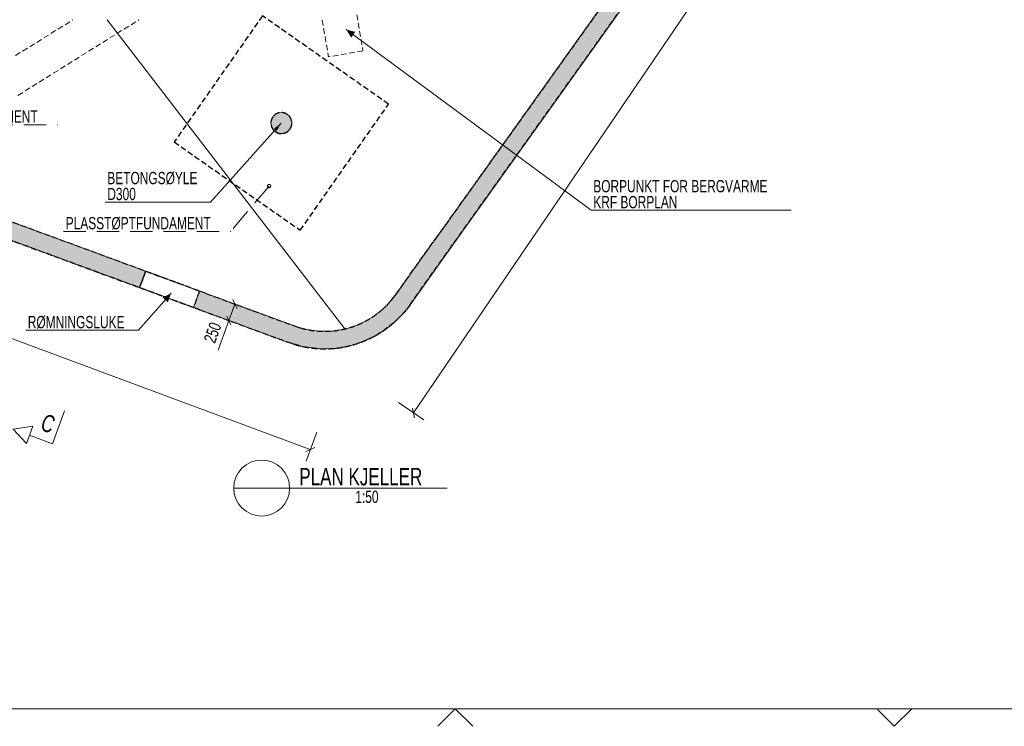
# Model space of a CAD drawing. Header units: millimetres. Extents: x 58962 to 143062, y 63981 to 123381.
# Tile 4 of 17: x 86512 to 114659, y 64481 to 84674. Entities that reach past the tile are written whole.
import ezdxf

# ---------------------------------------------------------------- set-up
doc = ezdxf.new("R2010")
doc.units = ezdxf.units.MM
doc.header["$LTSCALE"] = 100
for name, pattern in [('DASHEDX2', [9.525, 6.35, -3.175]), ('HIDDEN', [2.38125, 1.5875, -0.79375]), ('XKITLINE00', [0])]:
    doc.linetypes.add(name, pattern=pattern)
for name, color, linetype, lineweight in [('GraphicObject', 6, 'Continuous', 0), ('OtherObjectType', 1, 'Continuous', 0), ('Part', 2, 'Continuous', 0), ('Part_Hidden', 7, 'Continuous', 0), ('PartMark', 3, 'Continuous', 0), ('Section', 6, 'Continuous', 0), ('Text', 3, 'Continuous', 0), ('Z-DIMENSIONS', 1, 'Continuous', 0)]:
    doc.layers.add(name, color=color, linetype=linetype, lineweight=lineweight)
doc.styles.add('ARIAL_NARROW', font='ARIALN.TTF')

msp = doc.modelspace()

# ---------------------------------------------------------------- hatches: boundary and pattern name
at = {"layer": 'Part'}
for points in [[(98387, 78398), (105821, 88792), (106228, 88501), (98794, 78107)], [(94272, 81828), (94288, 81772), (94292, 81713), (94285, 81655), (94267, 81599), (94238, 81548), (94200, 81503), (94153, 81467), (94101, 81440), (94044, 81424), (93986, 81420), (93927, 81427), (93871, 81445), (93820, 81474), (93776, 81512), (93739, 81558), (93713, 81611), (93697, 81667), (93692, 81726), (93699, 81785), (93718, 81840), (93747, 81892), (93785, 81936), (93831, 81973), (93884, 81999), (93940, 82015), (93999, 82020), (94057, 82012), (94113, 81994), (94164, 81965), (94209, 81927), (94245, 81881)], [(78368, 81273), (78541, 81742), (90111, 77485), (89939, 77016)], [(97265, 76819), (98387, 78397), (98794, 78107), (97672, 76530), (97540, 76357), (97395, 76195), (97240, 76043), (97073, 75903), (96897, 75776), (96712, 75661), (96519, 75561), (96320, 75474), (96115, 75402), (95905, 75346), (95692, 75304), (95476, 75278), (95258, 75268), (95041, 75274), (94825, 75295), (94611, 75332), (94400, 75385), (94193, 75452), (91666, 76380), (91838, 76850), (94365, 75921), (94538, 75865), (94713, 75821), (94892, 75791), (95072, 75773), (95253, 75768), (95434, 75777), (95614, 75798), (95792, 75833), (95967, 75880), (96138, 75940), (96304, 76012), (96465, 76096), (96619, 76191), (96766, 76297), (96904, 76414), (97034, 76540), (97154, 76676)], [(91478, 76449), (91651, 76919), (91838, 76850), (91666, 76380)]]:
    msp.add_hatch(color=253, dxfattribs=at).paths.add_polyline_path(points, flags=17)
at = {"layer": 'PartMark'}
msp.add_hatch(color=7, dxfattribs=at).paths.add_polyline_path([(93986, 81715), (93857, 81496), (93783, 81562)], flags=17)
at = {"layer": 'Text'}
for color, points in [(7, [(95845, 84392), (96106, 84324), (95987, 84163)]), (3, [(90838, 76855), (90748, 76601), (90598, 76733)])]:
    msp.add_hatch(color=color, dxfattribs=at).paths.add_polyline_path(points, flags=17)

# ---------------------------------------------------------------- linework, layer by layer
at = {"layer": 'GraphicObject', "color": 3, "linetype": 'Continuous', "lineweight": 0}
msp.add_line((95804, 75836), (89013, 84669), dxfattribs=at)
at = {"layer": 'OtherObjectType', "color": 3, "linetype": 'Continuous', "lineweight": 0}
for q in [(92629, 71290), (98729, 71290)]:
    msp.add_line((94229, 71290), q, dxfattribs=at)
at = {"layer": 'OtherObjectType', "color": 1, "linetype": 'Continuous', "lineweight": 0}
msp.add_line((61962, 64981), (142062, 64981), dxfattribs=at)
at = {"layer": 'OtherObjectType', "color": 2, "linetype": 'Continuous', "lineweight": 0}
for p, q in [((98962, 64981), (98462, 64481)), ((98962, 64981), (99462, 64481)), ((111512, 64481), (111012, 64981)), ((111512, 64481), (112012, 64981))]:
    msp.add_line(p, q, dxfattribs=at)
at = {"layer": 'OtherObjectType', "color": 3, "linetype": 'Continuous', "lineweight": 0}
msp.add_circle((93429, 71290), 800, dxfattribs=at)
at = {"layer": 'Part', "color": 7, "linetype": 'XKITLINE00', "lineweight": 0}
for p, q in [((98387, 78397), (105821, 88792)), ((98794, 78107), (106228, 88501)), ((78541, 81742), (90111, 77485)), ((78368, 81273), (89939, 77016)), ((97265, 76819), (98387, 78398)), ((98387, 78398), (98387, 78397)), ((97672, 76530), (98794, 78107)), ((89939, 77016), (90111, 77485)), ((90111, 77485), (89939, 77016)), ((90111, 77485), (90111, 77485)), ((91651, 76919), (90111, 77485)), ((89939, 77016), (91478, 76449)), ((91478, 76449), (91651, 76919)), ((91478, 76449), (91651, 76919)), ((91651, 76919), (91651, 76919)), ((91651, 76919), (91838, 76850)), ((91838, 76850), (91838, 76850)), ((91838, 76850), (94365, 75921)), ((97265, 76819), (97154, 76676)), ((91478, 76449), (91666, 76380)), ((91666, 76380), (94193, 75452)), ((97541, 76345), (97427, 76230)), ((97540, 76357), (97672, 76530)), ((97672, 76530), (97541, 76345)), ((94538, 75865), (94365, 75921)), ((94193, 75452), (94400, 75385))]:
    msp.add_line(p, q, dxfattribs=at)
at = {"layer": 'Part', "color": 2, "linetype": 'XKITLINE00', "lineweight": 0}
for p, q in [((96175, 84659), (96148, 84815)), ((87606, 84404), (87741, 84488)), ((87808, 84530), (87943, 84614)), ((88010, 84657), (88030, 84669)), ((89628, 84487), (89493, 84403)), ((89830, 84613), (89695, 84529)), ((89919, 84669), (89897, 84655)), ((95186, 84506), (95159, 84663)), ((96215, 84424), (96188, 84580)), ((87202, 84152), (87337, 84236)), ((87404, 84278), (87539, 84362)), ((89224, 84235), (89089, 84151)), ((89426, 84361), (89291, 84277)), ((95227, 84271), (95200, 84428)), ((95267, 84037), (95240, 84193)), ((96255, 84189), (96228, 84346)), ((86798, 83900), (86933, 83984)), ((87000, 84026), (87135, 84110)), ((88820, 83983), (88685, 83899)), ((89022, 84109), (88887, 84025)), ((95307, 83802), (95280, 83959)), ((96296, 83955), (96269, 84111)), ((86394, 83648), (86529, 83732)), ((86596, 83774), (86731, 83858)), ((88214, 83604), (88079, 83520)), ((88416, 83731), (88281, 83647)), ((88618, 83857), (88483, 83773)), ((95340, 83614), (95321, 83724)), ((95387, 83622), (95340, 83614)), ((95621, 83663), (95465, 83636)), ((95856, 83703), (95700, 83676)), ((96091, 83744), (95934, 83717)), ((96325, 83784), (96169, 83757)), ((96325, 83784), (96309, 83876)), ((87810, 83352), (87675, 83268)), ((88012, 83478), (87877, 83394)), ((87406, 83100), (87271, 83016)), ((87608, 83226), (87473, 83142)), ((87002, 82848), (86867, 82764)), ((87204, 82974), (87069, 82890)), ((86597, 82596), (86463, 82512)), ((86800, 82722), (86665, 82638))]:
    msp.add_line(p, q, dxfattribs=at)
at = {"layer": 'Part', "color": 7, "linetype": 'XKITLINE00', "lineweight": 0}
for centre, radius, start, end in [((93992, 81720), 300, 10, 190), ((93992, 81720), 300, 190, 10), ((95227, 78268), 2500, 253.9834, 320.4311), ((95227, 78268), 3000, 253.9834, 320.4311)]:
    msp.add_arc(centre, radius, start, end, dxfattribs=at)
at = {"layer": 'Part_Hidden', "linetype": 'HIDDEN', "lineweight": 25}
for p, q in [((105821, 88792), (98387, 78398)), ((98794, 78107), (106228, 88501)), ((93452, 84784), (90928, 81179)), ((97056, 82260), (93452, 84784)), ((98794, 78107), (103689, 84950)), ((94533, 78656), (97056, 82260)), ((91838, 76850), (78541, 81742)), ((78350, 81280), (91663, 76382)), ((91666, 76380), (78368, 81273)), ((90928, 81179), (94533, 78656)), ((97265, 76819), (98387, 78398)), ((97672, 76530), (98794, 78107)), ((97672, 76530), (98794, 78107)), ((90111, 77485), (89939, 77016)), ((89939, 77016), (90111, 77485)), ((91651, 76919), (90111, 77485)), ((90111, 77485), (90111, 77485)), ((90111, 77485), (91651, 76919)), ((91478, 76449), (89939, 77016)), ((91651, 76919), (91478, 76449)), ((91651, 76919), (91478, 76449)), ((91838, 76850), (94365, 75921)), ((97154, 76676), (97265, 76819)), ((91663, 76382), (94133, 75474)), ((91666, 76380), (94193, 75452)), ((97672, 76530), (97540, 76357)), ((96897, 75776), (97289, 76091)), ((97427, 76230), (97289, 76091)), ((94365, 75921), (94538, 75865)), ((96672, 75640), (96897, 75776)), ((94133, 75474), (94611, 75332)), ((94400, 75385), (94193, 75452)), ((96115, 75402), (96406, 75511)), ((96406, 75511), (96672, 75640)), ((94611, 75332), (95116, 75272)), ((95116, 75272), (95476, 75278)), ((95476, 75278), (95798, 75325)), ((95798, 75325), (96115, 75402)), ((96115, 75402), (96115, 75402))]:
    msp.add_line(p, q, dxfattribs=at)
for centre, radius, start, end in [((93992, 81720), 300, 325, 145), ((93992, 81720), 300, 145, 325), ((95227, 78268), 2500, 253.9834, 320.4311), ((95227, 78268), 3000, 253.9834, 320.4311)]:
    msp.add_arc(centre, radius, start, end, dxfattribs=at)
at = {"layer": 'PartMark', "color": 7, "linetype": 'DASHEDX2', "lineweight": 0}
for p, q in [((82821, 81671), (87597, 81671)), ((93642, 79920), (92543, 78624)), ((87767, 78624), (92543, 78624))]:
    msp.add_line(p, q, dxfattribs=at)
at = {"layer": 'PartMark', "color": 7, "linetype": 'Continuous', "lineweight": 0}
for p, q in [((93986, 81715), (91970, 79458)), ((93600, 79939), (93599, 79939)), ((93599, 79939), (93599, 79938)), ((93600, 79939), (93599, 79939)), ((93599, 79939), (93599, 79938)), ((93599, 79938), (93599, 79937)), ((93599, 79938), (93599, 79937)), ((93599, 79937), (93599, 79937)), ((93599, 79937), (93599, 79937)), ((93601, 79941), (93600, 79941)), ((93600, 79941), (93600, 79940)), ((93600, 79940), (93600, 79940)), ((93600, 79940), (93600, 79939)), ((93602, 79943), (93601, 79942)), ((93601, 79942), (93601, 79942)), ((93601, 79942), (93601, 79941)), ((93603, 79944), (93602, 79944)), ((93602, 79944), (93602, 79943)), ((93602, 79943), (93602, 79943)), ((93604, 79945), (93603, 79945)), ((93603, 79945), (93603, 79945)), ((93603, 79945), (93603, 79944)), ((93605, 79947), (93604, 79946)), ((93604, 79946), (93604, 79946)), ((93604, 79946), (93604, 79945)), ((93606, 79948), (93605, 79948)), ((93605, 79948), (93605, 79947)), ((93605, 79947), (93605, 79947)), ((93607, 79949), (93606, 79949)), ((93606, 79949), (93606, 79948)), ((93608, 79951), (93607, 79950)), ((93607, 79950), (93607, 79950)), ((93607, 79950), (93607, 79949)), ((93609, 79951), (93608, 79951)), ((93608, 79951), (93608, 79951)), ((93610, 79953), (93609, 79952)), ((93609, 79952), (93609, 79952)), ((93609, 79952), (93609, 79951)), ((93611, 79954), (93610, 79953)), ((93610, 79953), (93610, 79953)), ((93612, 79955), (93611, 79955)), ((93611, 79955), (93611, 79954)), ((93611, 79954), (93611, 79954)), ((93613, 79956), (93612, 79955)), ((93612, 79955), (93612, 79955)), ((93614, 79957), (93613, 79956)), ((93613, 79956), (93613, 79956)), ((93615, 79958), (93614, 79957)), ((93614, 79957), (93614, 79957)), ((93614, 79957), (93614, 79957)), ((93616, 79958), (93615, 79958)), ((93615, 79958), (93615, 79958)), ((93616, 79958), (93616, 79959)), ((93616, 79959), (93617, 79959)), ((93617, 79959), (93617, 79959)), ((93617, 79959), (93618, 79959)), ((93618, 79959), (93619, 79960)), ((93619, 79960), (93619, 79960)), ((93619, 79960), (93620, 79960)), ((93620, 79960), (93621, 79961)), ((93620, 79960), (93620, 79960)), ((93621, 79961), (93622, 79961)), ((93622, 79961), (93622, 79961)), ((93622, 79961), (93623, 79961)), ((93623, 79961), (93624, 79962)), ((93623, 79961), (93623, 79961)), ((93624, 79962), (93625, 79962)), ((93625, 79962), (93625, 79962)), ((93625, 79962), (93626, 79962)), ((93626, 79962), (93627, 79963)), ((93626, 79962), (93626, 79962)), ((93627, 79963), (93628, 79963)), ((93628, 79963), (93628, 79963)), ((93628, 79963), (93629, 79963)), ((93629, 79963), (93629, 79963)), ((93629, 79963), (93630, 79963)), ((93630, 79963), (93630, 79964)), ((93630, 79964), (93631, 79964)), ((93631, 79964), (93631, 79964)), ((93631, 79964), (93632, 79964)), ((93632, 79964), (93633, 79964)), ((93633, 79964), (93633, 79964)), ((93633, 79964), (93634, 79964)), ((93634, 79964), (93634, 79965)), ((93634, 79965), (93635, 79965)), ((93635, 79965), (93635, 79965)), ((93635, 79965), (93636, 79965)), ((93636, 79965), (93636, 79965)), ((93636, 79965), (93637, 79965)), ((93637, 79965), (93638, 79965)), ((93638, 79965), (93638, 79965)), ((93638, 79965), (93639, 79965)), ((93639, 79965), (93639, 79966)), ((93639, 79966), (93640, 79966)), ((93640, 79966), (93640, 79966)), ((93640, 79966), (93641, 79966)), ((93641, 79966), (93641, 79966)), ((93641, 79966), (93642, 79966)), ((93642, 79966), (93642, 79966)), ((93642, 79966), (93643, 79966)), ((93643, 79966), (93643, 79966)), ((93643, 79966), (93644, 79966)), ((93644, 79966), (93644, 79966)), ((93644, 79966), (93645, 79966)), ((93645, 79966), (93645, 79966)), ((93645, 79966), (93646, 79966)), ((93646, 79966), (93646, 79966)), ((93646, 79966), (93647, 79966)), ((93647, 79966), (93648, 79967)), ((93647, 79966), (93647, 79966)), ((93648, 79967), (93648, 79967)), ((93648, 79967), (93649, 79967)), ((93649, 79967), (93649, 79967)), ((93649, 79967), (93650, 79967)), ((93650, 79967), (93650, 79967)), ((93650, 79967), (93651, 79967)), ((93651, 79967), (93651, 79967)), ((93651, 79967), (93652, 79967)), ((93652, 79967), (93652, 79967)), ((93652, 79967), (93653, 79967)), ((93653, 79967), (93653, 79967)), ((93653, 79967), (93654, 79967)), ((93654, 79967), (93654, 79967)), ((93654, 79967), (93654, 79966)), ((93654, 79966), (93655, 79966)), ((93655, 79966), (93655, 79966)), ((93655, 79966), (93656, 79966)), ((93656, 79966), (93656, 79966)), ((93656, 79966), (93657, 79966)), ((93657, 79966), (93657, 79966)), ((93657, 79966), (93658, 79966)), ((93658, 79966), (93658, 79966)), ((93658, 79966), (93658, 79966)), ((93658, 79966), (93659, 79966)), ((93659, 79966), (93659, 79966)), ((93659, 79966), (93660, 79966)), ((93660, 79966), (93660, 79966)), ((93660, 79966), (93661, 79966)), ((93661, 79966), (93661, 79966)), ((93661, 79966), (93661, 79966)), ((93661, 79966), (93662, 79965)), ((93662, 79965), (93662, 79965)), ((93662, 79965), (93663, 79965)), ((93663, 79965), (93663, 79965)), ((93663, 79965), (93663, 79965)), ((93663, 79965), (93664, 79965)), ((93664, 79965), (93664, 79965)), ((93664, 79965), (93665, 79965)), ((93665, 79965), (93665, 79965)), ((93665, 79965), (93665, 79964)), ((93665, 79964), (93666, 79964)), ((93666, 79964), (93666, 79964)), ((93666, 79964), (93667, 79964)), ((93667, 79964), (93667, 79964)), ((93667, 79964), (93667, 79964)), ((93667, 79964), (93668, 79964)), ((93668, 79964), (93668, 79963)), ((93668, 79963), (93668, 79963)), ((93668, 79963), (93669, 79963)), ((93669, 79963), (93669, 79963)), ((93669, 79963), (93669, 79963)), ((93669, 79963), (93670, 79963)), ((93670, 79963), (93670, 79962)), ((93670, 79962), (93670, 79962)), ((93670, 79962), (93671, 79962)), ((93671, 79962), (93671, 79962)), ((93671, 79962), (93671, 79962)), ((93671, 79962), (93672, 79961)), ((93672, 79961), (93673, 79961)), ((93673, 79961), (93673, 79960)), ((93673, 79960), (93674, 79960)), ((93674, 79960), (93675, 79959)), ((93675, 79959), (93675, 79959)), ((93675, 79959), (93676, 79958)), ((93676, 79958), (93676, 79958)), ((93676, 79958), (93677, 79957)), ((93677, 79957), (93678, 79957)), ((93678, 79957), (93678, 79956)), ((93678, 79956), (93679, 79956)), ((93679, 79956), (93679, 79955)), ((93679, 79955), (93680, 79955)), ((93680, 79955), (93680, 79954)), ((93680, 79954), (93681, 79953)), ((93681, 79953), (93681, 79953)), ((93681, 79953), (93681, 79952)), ((93681, 79952), (93682, 79952)), ((93682, 79952), (93682, 79951)), ((93682, 79951), (93682, 79951)), ((93682, 79951), (93682, 79951)), ((93682, 79951), (93682, 79950)), ((93682, 79950), (93683, 79950)), ((93683, 79950), (93683, 79950)), ((93683, 79950), (93683, 79949)), ((93683, 79949), (93683, 79949)), ((93683, 79949), (93683, 79949)), ((93683, 79949), (93684, 79948)), ((93684, 79948), (93684, 79948)), ((93684, 79948), (93684, 79947)), ((93684, 79947), (93684, 79947)), ((93684, 79947), (93684, 79947)), ((93684, 79947), (93684, 79946)), ((93684, 79946), (93685, 79946)), ((93685, 79946), (93685, 79945)), ((93685, 79945), (93685, 79945)), ((93685, 79945), (93685, 79945)), ((93685, 79945), (93685, 79944)), ((93685, 79944), (93685, 79944)), ((93685, 79944), (93685, 79943)), ((93685, 79943), (93686, 79943)), ((93686, 79943), (93686, 79943)), ((93686, 79943), (93686, 79942)), ((93686, 79942), (93686, 79942)), ((93686, 79942), (93686, 79941)), ((93686, 79941), (93686, 79941)), ((93686, 79941), (93686, 79940)), ((93686, 79940), (93686, 79940)), ((93686, 79940), (93687, 79940)), ((93687, 79940), (93687, 79939)), ((93687, 79939), (93687, 79939)), ((93687, 79939), (93687, 79938)), ((93687, 79938), (93687, 79938)), ((93687, 79938), (93687, 79937)), ((93687, 79937), (93687, 79937)), ((93597, 79920), (93596, 79919)), ((93597, 79920), (93596, 79919)), ((93596, 79919), (93596, 79919)), ((93596, 79919), (93596, 79918)), ((93596, 79919), (93596, 79919)), ((93596, 79919), (93596, 79918)), ((93596, 79918), (93596, 79918)), ((93596, 79918), (93596, 79917)), ((93596, 79918), (93596, 79918)), ((93596, 79918), (93596, 79917)), ((93596, 79917), (93596, 79917)), ((93596, 79917), (93596, 79916)), ((93596, 79917), (93596, 79917)), ((93596, 79917), (93596, 79916)), ((93596, 79916), (93596, 79916)), ((93596, 79916), (93596, 79915)), ((93596, 79916), (93596, 79916)), ((93596, 79916), (93596, 79915)), ((93596, 79915), (93596, 79914)), ((93596, 79915), (93596, 79914)), ((93596, 79914), (93596, 79914)), ((93596, 79914), (93596, 79913)), ((93596, 79914), (93596, 79914)), ((93596, 79914), (93596, 79913)), ((93596, 79913), (93596, 79913)), ((93596, 79913), (93596, 79912)), ((93596, 79913), (93596, 79913)), ((93596, 79913), (93596, 79912)), ((93596, 79912), (93596, 79912)), ((93596, 79912), (93596, 79911)), ((93596, 79912), (93596, 79912)), ((93596, 79912), (93596, 79911)), ((93596, 79911), (93596, 79911)), ((93596, 79911), (93596, 79910)), ((93596, 79911), (93596, 79911)), ((93596, 79911), (93596, 79910)), ((93596, 79910), (93596, 79910)), ((93596, 79910), (93596, 79909)), ((93596, 79910), (93596, 79910)), ((93596, 79910), (93596, 79909)), ((93596, 79909), (93596, 79909)), ((93596, 79909), (93597, 79908)), ((93596, 79909), (93596, 79909)), ((93596, 79909), (93597, 79908)), ((93598, 79929), (93597, 79929)), ((93597, 79929), (93597, 79928)), ((93598, 79929), (93597, 79929)), ((93597, 79929), (93597, 79928)), ((93597, 79928), (93597, 79928)), ((93597, 79928), (93597, 79927)), ((93597, 79928), (93597, 79928)), ((93597, 79928), (93597, 79927)), ((93597, 79927), (93597, 79926)), ((93597, 79927), (93597, 79926)), ((93597, 79926), (93597, 79926)), ((93597, 79926), (93597, 79925)), ((93597, 79926), (93597, 79926)), ((93597, 79926), (93597, 79925)), ((93597, 79925), (93597, 79925)), ((93597, 79925), (93597, 79924)), ((93597, 79925), (93597, 79925)), ((93597, 79925), (93597, 79924)), ((93597, 79924), (93597, 79923)), ((93597, 79924), (93597, 79923)), ((93597, 79923), (93597, 79923)), ((93597, 79923), (93597, 79922)), ((93597, 79923), (93597, 79923)), ((93597, 79923), (93597, 79922)), ((93597, 79922), (93597, 79922)), ((93597, 79922), (93597, 79921)), ((93597, 79922), (93597, 79922)), ((93597, 79922), (93597, 79921)), ((93597, 79921), (93597, 79921)), ((93597, 79921), (93597, 79920)), ((93597, 79921), (93597, 79921)), ((93597, 79921), (93597, 79920)), ((93597, 79908), (93597, 79908)), ((93597, 79908), (93597, 79907)), ((93597, 79908), (93597, 79908)), ((93597, 79908), (93597, 79907)), ((93597, 79907), (93597, 79907)), ((93597, 79907), (93597, 79906)), ((93597, 79907), (93597, 79907)), ((93597, 79907), (93597, 79906)), ((93597, 79906), (93597, 79906)), ((93597, 79906), (93597, 79905)), ((93597, 79906), (93597, 79906)), ((93597, 79906), (93597, 79905)), ((93597, 79905), (93597, 79905)), ((93597, 79905), (93597, 79904)), ((93597, 79905), (93597, 79905)), ((93597, 79905), (93597, 79904)), ((93597, 79904), (93597, 79904)), ((93597, 79904), (93597, 79903)), ((93597, 79904), (93597, 79904)), ((93597, 79904), (93597, 79903)), ((93597, 79903), (93597, 79903)), ((93597, 79903), (93597, 79902)), ((93597, 79903), (93597, 79903)), ((93597, 79903), (93597, 79902)), ((93597, 79902), (93597, 79902)), ((93597, 79902), (93597, 79901)), ((93597, 79902), (93597, 79902)), ((93597, 79902), (93597, 79901)), ((93597, 79901), (93598, 79901)), ((93597, 79901), (93598, 79901)), ((93599, 79935), (93598, 79934)), ((93599, 79935), (93598, 79934)), ((93598, 79934), (93598, 79934)), ((93598, 79934), (93598, 79933)), ((93598, 79934), (93598, 79934)), ((93598, 79934), (93598, 79933)), ((93598, 79933), (93598, 79932)), ((93598, 79933), (93598, 79932)), ((93598, 79932), (93598, 79932)), ((93598, 79932), (93598, 79931)), ((93598, 79932), (93598, 79932)), ((93598, 79932), (93598, 79931)), ((93598, 79931), (93598, 79931)), ((93598, 79931), (93598, 79930)), ((93598, 79931), (93598, 79931)), ((93598, 79931), (93598, 79930)), ((93598, 79930), (93598, 79929)), ((93598, 79930), (93598, 79929)), ((93598, 79901), (93598, 79901)), ((93598, 79901), (93598, 79900)), ((93598, 79901), (93598, 79901)), ((93598, 79901), (93598, 79900)), ((93598, 79900), (93598, 79900)), ((93598, 79900), (93598, 79899)), ((93598, 79900), (93598, 79900)), ((93598, 79900), (93598, 79899)), ((93598, 79899), (93598, 79899)), ((93598, 79899), (93598, 79898)), ((93598, 79899), (93598, 79899)), ((93598, 79899), (93598, 79898)), ((93598, 79898), (93598, 79898)), ((93598, 79898), (93598, 79897)), ((93598, 79898), (93598, 79898)), ((93598, 79898), (93598, 79897)), ((93598, 79897), (93599, 79897)), ((93598, 79897), (93599, 79897)), ((93599, 79937), (93599, 79936)), ((93599, 79937), (93599, 79936)), ((93599, 79936), (93599, 79936)), ((93599, 79936), (93599, 79935)), ((93599, 79936), (93599, 79936)), ((93599, 79936), (93599, 79935)), ((93599, 79897), (93599, 79897)), ((93599, 79897), (93599, 79896)), ((93599, 79897), (93599, 79897)), ((93599, 79897), (93599, 79896)), ((93599, 79896), (93599, 79896)), ((93599, 79896), (93599, 79895)), ((93599, 79896), (93599, 79896)), ((93599, 79896), (93599, 79895)), ((93599, 79895), (93599, 79895)), ((93599, 79895), (93599, 79895)), ((93599, 79895), (93599, 79894)), ((93599, 79895), (93599, 79895)), ((93599, 79895), (93599, 79895)), ((93599, 79895), (93599, 79894)), ((93599, 79894), (93600, 79894)), ((93599, 79894), (93600, 79894)), ((93600, 79894), (93600, 79893)), ((93600, 79894), (93600, 79893)), ((93600, 79893), (93600, 79893)), ((93600, 79893), (93600, 79893)), ((93600, 79893), (93600, 79892)), ((93600, 79893), (93600, 79893)), ((93600, 79893), (93600, 79893)), ((93600, 79893), (93600, 79892)), ((93600, 79892), (93600, 79892)), ((93600, 79892), (93601, 79891)), ((93600, 79892), (93600, 79892)), ((93600, 79892), (93601, 79891)), ((93601, 79891), (93601, 79891)), ((93601, 79891), (93601, 79891)), ((93601, 79891), (93601, 79890)), ((93601, 79891), (93601, 79891)), ((93601, 79891), (93601, 79891)), ((93601, 79891), (93601, 79890)), ((93601, 79890), (93601, 79890)), ((93601, 79890), (93601, 79890)), ((93601, 79890), (93602, 79889)), ((93601, 79890), (93601, 79890)), ((93601, 79890), (93601, 79890)), ((93601, 79890), (93602, 79889)), ((93602, 79889), (93602, 79889)), ((93602, 79889), (93602, 79889)), ((93602, 79889), (93602, 79888)), ((93602, 79889), (93602, 79889)), ((93602, 79889), (93602, 79889)), ((93602, 79889), (93602, 79888)), ((93602, 79888), (93602, 79888)), ((93602, 79888), (93603, 79887)), ((93602, 79888), (93602, 79888)), ((93602, 79888), (93603, 79887)), ((93603, 79887), (93603, 79887)), ((93603, 79887), (93603, 79887)), ((93603, 79887), (93604, 79886)), ((93603, 79887), (93603, 79887)), ((93603, 79887), (93603, 79887)), ((93603, 79887), (93604, 79886)), ((93604, 79886), (93604, 79886)), ((93604, 79886), (93604, 79885)), ((93604, 79886), (93604, 79886)), ((93604, 79886), (93604, 79885)), ((93604, 79885), (93605, 79884)), ((93604, 79885), (93605, 79884)), ((93605, 79884), (93605, 79884)), ((93605, 79884), (93606, 79883)), ((93605, 79884), (93605, 79884)), ((93605, 79884), (93606, 79883)), ((93606, 79883), (93606, 79883)), ((93606, 79883), (93607, 79882)), ((93606, 79883), (93606, 79883)), ((93606, 79883), (93607, 79882)), ((93607, 79882), (93608, 79881)), ((93607, 79882), (93608, 79881)), ((93608, 79881), (93608, 79881)), ((93608, 79881), (93609, 79880)), ((93608, 79881), (93608, 79881)), ((93608, 79881), (93609, 79880)), ((93609, 79880), (93609, 79880)), ((93609, 79880), (93610, 79879)), ((93609, 79880), (93609, 79880)), ((93609, 79880), (93610, 79879)), ((93610, 79879), (93610, 79879)), ((93610, 79879), (93611, 79878)), ((93610, 79879), (93610, 79879)), ((93610, 79879), (93611, 79878)), ((93611, 79878), (93612, 79878)), ((93611, 79878), (93612, 79878)), ((93612, 79878), (93612, 79878)), ((93612, 79878), (93613, 79877)), ((93612, 79878), (93612, 79878)), ((93612, 79878), (93613, 79877)), ((93613, 79877), (93613, 79877)), ((93613, 79877), (93614, 79877)), ((93613, 79877), (93613, 79877)), ((93613, 79877), (93614, 79877)), ((93614, 79877), (93614, 79877)), ((93614, 79877), (93614, 79876)), ((93614, 79877), (93614, 79877)), ((93614, 79877), (93614, 79876)), ((93614, 79876), (93615, 79876)), ((93614, 79876), (93615, 79876)), ((93615, 79876), (93615, 79876)), ((93615, 79876), (93615, 79876)), ((93615, 79876), (93616, 79876)), ((93615, 79876), (93615, 79876)), ((93615, 79876), (93615, 79876)), ((93615, 79876), (93616, 79876)), ((93616, 79876), (93616, 79876)), ((93616, 79876), (93617, 79875)), ((93616, 79876), (93616, 79876)), ((93616, 79876), (93617, 79875)), ((93617, 79875), (93617, 79875)), ((93617, 79875), (93617, 79875)), ((93617, 79875), (93618, 79875)), ((93617, 79875), (93617, 79875)), ((93617, 79875), (93617, 79875)), ((93617, 79875), (93618, 79875)), ((93618, 79875), (93618, 79875)), ((93618, 79875), (93618, 79875)), ((93618, 79875), (93619, 79875)), ((93618, 79875), (93618, 79875)), ((93618, 79875), (93618, 79875)), ((93618, 79875), (93619, 79875)), ((93619, 79875), (93619, 79874)), ((93619, 79875), (93619, 79874)), ((93619, 79874), (93620, 79874)), ((93619, 79874), (93620, 79874)), ((93620, 79874), (93620, 79874)), ((93620, 79874), (93620, 79874)), ((93620, 79874), (93621, 79874)), ((93620, 79874), (93620, 79874)), ((93620, 79874), (93620, 79874)), ((93620, 79874), (93621, 79874)), ((93621, 79874), (93621, 79874)), ((93621, 79874), (93621, 79874)), ((93621, 79874), (93622, 79874)), ((93621, 79874), (93621, 79874)), ((93621, 79874), (93621, 79874)), ((93621, 79874), (93622, 79874)), ((93622, 79874), (93622, 79874)), ((93622, 79874), (93623, 79873)), ((93622, 79874), (93622, 79874)), ((93622, 79874), (93623, 79873)), ((93623, 79873), (93623, 79873)), ((93623, 79873), (93624, 79873)), ((93623, 79873), (93623, 79873)), ((93623, 79873), (93624, 79873)), ((93624, 79873), (93624, 79873)), ((93624, 79873), (93624, 79873)), ((93624, 79873), (93625, 79873)), ((93624, 79873), (93624, 79873)), ((93624, 79873), (93624, 79873)), ((93624, 79873), (93625, 79873)), ((93625, 79873), (93625, 79873)), ((93625, 79873), (93626, 79873)), ((93625, 79873), (93625, 79873)), ((93625, 79873), (93626, 79873)), ((93626, 79873), (93626, 79873)), ((93626, 79873), (93627, 79873)), ((93626, 79873), (93626, 79873)), ((93626, 79873), (93627, 79873)), ((93627, 79873), (93627, 79873)), ((93627, 79873), (93627, 79873)), ((93627, 79873), (93628, 79873)), ((93627, 79873), (93627, 79873)), ((93627, 79873), (93627, 79873)), ((93627, 79873), (93628, 79873)), ((93628, 79873), (93628, 79872)), ((93628, 79873), (93628, 79872)), ((93628, 79872), (93629, 79872)), ((93628, 79872), (93629, 79872)), ((93629, 79872), (93629, 79872)), ((93629, 79872), (93630, 79872)), ((93629, 79872), (93629, 79872)), ((93629, 79872), (93630, 79872)), ((93630, 79872), (93630, 79872)), ((93630, 79872), (93631, 79872)), ((93630, 79872), (93630, 79872)), ((93630, 79872), (93631, 79872)), ((93631, 79872), (93631, 79872)), ((93631, 79872), (93631, 79872)), ((93631, 79872), (93632, 79872)), ((93631, 79872), (93631, 79872)), ((93631, 79872), (93631, 79872)), ((93631, 79872), (93632, 79872)), ((93632, 79872), (93632, 79872)), ((93632, 79872), (93633, 79872)), ((93632, 79872), (93632, 79872)), ((93632, 79872), (93633, 79872)), ((93633, 79872), (93633, 79872)), ((93633, 79872), (93634, 79872)), ((93633, 79872), (93633, 79872)), ((93633, 79872), (93634, 79872)), ((93634, 79872), (93634, 79872)), ((93634, 79872), (93635, 79872)), ((93634, 79872), (93634, 79872)), ((93634, 79872), (93635, 79872)), ((93635, 79872), (93635, 79872)), ((93635, 79872), (93636, 79872)), ((93635, 79872), (93635, 79872)), ((93635, 79872), (93636, 79872)), ((93636, 79872), (93636, 79872)), ((93636, 79872), (93637, 79872)), ((93636, 79872), (93636, 79872)), ((93636, 79872), (93637, 79872)), ((93637, 79872), (93637, 79872)), ((93637, 79872), (93638, 79872)), ((93637, 79872), (93637, 79872)), ((93637, 79872), (93638, 79872)), ((93638, 79872), (93638, 79872)), ((93638, 79872), (93639, 79872)), ((93638, 79872), (93638, 79872)), ((93638, 79872), (93639, 79872)), ((93639, 79872), (93639, 79873)), ((93639, 79873), (93640, 79873)), ((93639, 79872), (93639, 79873)), ((93639, 79873), (93640, 79873)), ((93640, 79873), (93640, 79873)), ((93640, 79873), (93641, 79873)), ((93640, 79873), (93640, 79873)), ((93640, 79873), (93641, 79873)), ((93641, 79873), (93641, 79873)), ((93641, 79873), (93642, 79873)), ((93641, 79873), (93641, 79873)), ((93641, 79873), (93642, 79873)), ((93642, 79873), (93642, 79873)), ((93642, 79873), (93643, 79873)), ((93642, 79873), (93642, 79873)), ((93642, 79873), (93643, 79873)), ((93643, 79873), (93643, 79873)), ((93643, 79873), (93644, 79873)), ((93643, 79873), (93643, 79873)), ((93643, 79873), (93644, 79873)), ((93644, 79873), (93644, 79873)), ((93644, 79873), (93645, 79873)), ((93644, 79873), (93644, 79873)), ((93644, 79873), (93645, 79873)), ((93645, 79873), (93645, 79873)), ((93645, 79873), (93646, 79873)), ((93645, 79873), (93645, 79873)), ((93645, 79873), (93646, 79873)), ((93646, 79873), (93646, 79874)), ((93646, 79874), (93647, 79874)), ((93646, 79873), (93646, 79874)), ((93646, 79874), (93647, 79874)), ((93647, 79874), (93648, 79874)), ((93647, 79874), (93648, 79874)), ((93648, 79874), (93648, 79874)), ((93648, 79874), (93649, 79874)), ((93648, 79874), (93648, 79874)), ((93648, 79874), (93649, 79874)), ((93649, 79874), (93649, 79874)), ((93649, 79874), (93650, 79874)), ((93649, 79874), (93649, 79874)), ((93649, 79874), (93650, 79874)), ((93650, 79874), (93651, 79875)), ((93650, 79874), (93651, 79875)), ((93650, 79874), (93650, 79874)), ((93650, 79874), (93650, 79874)), ((93651, 79875), (93651, 79875)), ((93651, 79875), (93652, 79875)), ((93651, 79875), (93651, 79875)), ((93651, 79875), (93652, 79875)), ((93652, 79875), (93653, 79875)), ((93652, 79875), (93653, 79875)), ((93653, 79875), (93653, 79875)), ((93653, 79875), (93654, 79875)), ((93653, 79875), (93653, 79875)), ((93653, 79875), (93654, 79875)), ((93654, 79875), (93655, 79876)), ((93654, 79875), (93655, 79876)), ((93654, 79875), (93654, 79875)), ((93654, 79875), (93654, 79875)), ((93655, 79876), (93655, 79876)), ((93655, 79876), (93656, 79876)), ((93655, 79876), (93655, 79876)), ((93655, 79876), (93656, 79876)), ((93656, 79876), (93656, 79876)), ((93656, 79876), (93657, 79876)), ((93656, 79876), (93656, 79876)), ((93656, 79876), (93657, 79876)), ((93657, 79876), (93658, 79876)), ((93657, 79876), (93658, 79876)), ((93658, 79876), (93658, 79877)), ((93658, 79877), (93659, 79877)), ((93658, 79876), (93658, 79877)), ((93658, 79877), (93659, 79877)), ((93659, 79877), (93659, 79877)), ((93659, 79877), (93660, 79877)), ((93659, 79877), (93659, 79877)), ((93659, 79877), (93660, 79877)), ((93660, 79877), (93661, 79877)), ((93660, 79877), (93661, 79877)), ((93661, 79877), (93661, 79878)), ((93661, 79878), (93662, 79878)), ((93661, 79877), (93661, 79878)), ((93661, 79878), (93662, 79878)), ((93662, 79878), (93662, 79878)), ((93662, 79878), (93663, 79878)), ((93662, 79878), (93662, 79878)), ((93662, 79878), (93663, 79878)), ((93663, 79878), (93664, 79878)), ((93663, 79878), (93664, 79878)), ((93664, 79878), (93664, 79879)), ((93664, 79879), (93665, 79879)), ((93664, 79878), (93664, 79879)), ((93664, 79879), (93665, 79879)), ((93665, 79879), (93665, 79879)), ((93665, 79879), (93666, 79879)), ((93665, 79879), (93665, 79879)), ((93665, 79879), (93666, 79879)), ((93666, 79879), (93667, 79880)), ((93666, 79879), (93667, 79880)), ((93667, 79880), (93667, 79880)), ((93667, 79880), (93668, 79880)), ((93667, 79880), (93667, 79880)), ((93667, 79880), (93668, 79880)), ((93668, 79880), (93669, 79881)), ((93668, 79880), (93669, 79881)), ((93668, 79880), (93668, 79880)), ((93668, 79880), (93668, 79880)), ((93670, 79881), (93669, 79881)), ((93669, 79881), (93669, 79881)), ((93671, 79882), (93670, 79882)), ((93670, 79882), (93670, 79881)), ((93672, 79883), (93671, 79883)), ((93671, 79883), (93671, 79882)), ((93671, 79882), (93671, 79882)), ((93673, 79884), (93672, 79883)), ((93672, 79883), (93672, 79883)), ((93674, 79885), (93673, 79885)), ((93673, 79885), (93673, 79884)), ((93673, 79884), (93673, 79884)), ((93675, 79886), (93674, 79886)), ((93674, 79886), (93674, 79885)), ((93676, 79887), (93675, 79886)), ((93675, 79886), (93675, 79886)), ((93677, 79888), (93676, 79888)), ((93676, 79888), (93676, 79887)), ((93676, 79887), (93676, 79887)), ((93678, 79889), (93677, 79889)), ((93677, 79889), (93677, 79888)), ((93679, 79890), (93678, 79890)), ((93678, 79890), (93678, 79890)), ((93678, 79890), (93678, 79889)), ((93680, 79892), (93679, 79891)), ((93679, 79891), (93679, 79891)), ((93679, 79891), (93679, 79890)), ((93681, 79893), (93680, 79892)), ((93680, 79892), (93680, 79892)), ((93682, 79894), (93681, 79894)), ((93681, 79894), (93681, 79893)), ((93681, 79893), (93681, 79893)), ((93683, 79896), (93682, 79895)), ((93682, 79895), (93682, 79895)), ((93682, 79895), (93682, 79894)), ((93684, 79897), (93683, 79897)), ((93683, 79897), (93683, 79896)), ((93683, 79896), (93683, 79896)), ((93685, 79899), (93684, 79898)), ((93684, 79898), (93684, 79898)), ((93684, 79898), (93684, 79897)), ((93686, 79902), (93685, 79901)), ((93685, 79901), (93685, 79900)), ((93685, 79900), (93685, 79899)), ((93685, 79900), (93685, 79900)), ((93685, 79899), (93685, 79899)), ((93687, 79907), (93686, 79906)), ((93686, 79906), (93686, 79905)), ((93686, 79905), (93686, 79905)), ((93686, 79905), (93686, 79904)), ((93686, 79904), (93686, 79903)), ((93686, 79903), (93686, 79903)), ((93686, 79903), (93686, 79902)), ((93686, 79902), (93686, 79902)), ((93687, 79937), (93687, 79936)), ((93687, 79936), (93687, 79936)), ((93687, 79936), (93687, 79936)), ((93687, 79936), (93687, 79935)), ((93687, 79935), (93688, 79935)), ((93688, 79913), (93687, 79913)), ((93687, 79913), (93687, 79912)), ((93687, 79912), (93687, 79911)), ((93687, 79911), (93687, 79911)), ((93687, 79911), (93687, 79910)), ((93687, 79910), (93687, 79910)), ((93687, 79910), (93687, 79909)), ((93687, 79909), (93687, 79908)), ((93687, 79908), (93687, 79908)), ((93687, 79908), (93687, 79907)), ((93687, 79907), (93687, 79907)), ((93688, 79935), (93688, 79934)), ((93688, 79934), (93688, 79934)), ((93688, 79934), (93688, 79933)), ((93688, 79933), (93688, 79933)), ((93688, 79933), (93688, 79932)), ((93688, 79932), (93688, 79932)), ((93688, 79932), (93688, 79931)), ((93688, 79931), (93688, 79931)), ((93688, 79931), (93688, 79930)), ((93688, 79930), (93688, 79930)), ((93688, 79930), (93688, 79929)), ((93688, 79929), (93688, 79929)), ((93688, 79929), (93688, 79928)), ((93688, 79928), (93688, 79928)), ((93688, 79928), (93688, 79927)), ((93688, 79927), (93688, 79927)), ((93688, 79927), (93688, 79926)), ((93688, 79926), (93688, 79926)), ((93688, 79926), (93688, 79925)), ((93688, 79925), (93688, 79924)), ((93688, 79924), (93688, 79924)), ((93688, 79924), (93688, 79923)), ((93688, 79923), (93688, 79923)), ((93688, 79923), (93688, 79922)), ((93688, 79922), (93688, 79922)), ((93688, 79922), (93688, 79921)), ((93688, 79921), (93688, 79921)), ((93688, 79921), (93688, 79920)), ((93688, 79920), (93688, 79919)), ((93688, 79919), (93688, 79919)), ((93688, 79919), (93688, 79918)), ((93688, 79918), (93688, 79918)), ((93688, 79918), (93688, 79917)), ((93688, 79917), (93688, 79917)), ((93688, 79917), (93688, 79916)), ((93688, 79916), (93688, 79916)), ((93688, 79916), (93688, 79915)), ((93688, 79915), (93688, 79914)), ((93688, 79914), (93688, 79914)), ((93688, 79914), (93688, 79913)), ((88957, 79458), (91970, 79458))]:
    msp.add_line(p, q, dxfattribs=at)
at = {"layer": 'Section', "color": 6, "linetype": 'Continuous', "lineweight": 0}
for p, q in [((87449, 72556), (87794, 73494)), ((86322, 72970), (86887, 73056)), ((86322, 72970), (86705, 72563)), ((86705, 72563), (86887, 73056)), ((87449, 72556), (86792, 72798))]:
    msp.add_line(p, q, dxfattribs=at)
at = {"layer": 'Text', "color": 7, "linetype": 'Continuous', "lineweight": 0}
for p, q in [((95845, 84392), (102849, 79226)), ((102849, 79226), (108562, 79226))]:
    msp.add_line(p, q, dxfattribs=at)
at = {"layer": 'Text', "color": 3, "linetype": 'Continuous', "lineweight": 0}
for p in [(90838, 76855), (86683, 75797)]:
    msp.add_line(p, (89907, 75797), dxfattribs=at)
at = {"layer": 'Z-DIMENSIONS', "color": 7, "linetype": 'Continuous', "lineweight": 0}
for p, q in [((97771, 73436), (116726, 101279)), ((73954, 80150), (94819, 72390)), ((93158, 76365), (92337, 76667)), ((92606, 76673), (92724, 76419)), ((92493, 76077), (92665, 76546)), ((92985, 75896), (92164, 76197)), ((92493, 76077), (92182, 75231)), ((92493, 76077), (92182, 75231)), ((92434, 76204), (92551, 75950)), ((97337, 73732), (98060, 73239)), ((97745, 73574), (97797, 73299)), ((95002, 72882), (94697, 72062)), ((94946, 72448), (94691, 72331))]:
    msp.add_line(p, q, dxfattribs=at)
at = {"layer": 'Z-DIMENSIONS', "color": 3}
for p in [(92665, 76546), (92493, 76077), (97771, 73436), (94819, 72390)]:
    msp.add_point(p, dxfattribs=at)

# ---------------------------------------------------------------- texts
at = {"layer": 'OtherObjectType', "color": 3, "style": 'ARIAL_NARROW', "width": 0.85}
for s, height, p in [('PLAN KJELLER', 500, (94504, 71365)), ('1:50', 350, (96106, 70865))]:
    msp.add_text(s, height=height, dxfattribs=at).set_placement(p)
at = {"layer": 'PartMark', "color": 3, "style": 'ARIAL_NARROW', "width": 0.85}
for s, p in [('PLASSTØPTFUNDAMENT', (82881, 81731)), ('BETONGSØYLE', (89017, 79973)), ('D300', (89017, 79518)), ('PLASSTØPTFUNDAMENT', (87827, 78684))]:
    msp.add_text(s, height=350, dxfattribs=at).set_placement(p)
at = {"layer": 'Section', "color": 3, "style": 'ARIAL_NARROW', "width": 0.85}
msp.add_text('C', height=500, rotation=-20.2025, dxfattribs=at).set_placement((87071, 72961))
at = {"layer": 'Text', "color": 3, "style": 'ARIAL_NARROW', "width": 0.85}
for s, p in [('BORPUNKT FOR BERGVARME', (102909, 79741)), ('KRF BORPLAN', (102909, 79286)), ('RØMNINGSLUKE', (86743, 75857))]:
    msp.add_text(s, height=350, dxfattribs=at).set_placement(p)
at = {"layer": 'Z-DIMENSIONS', "color": 3, "style": 'ARIAL_NARROW', "width": 0.85}
msp.add_text('250', height=350, rotation=69.8264, dxfattribs=at).set_placement((92091, 75404))

doc.saveas('drawing.dxf')
